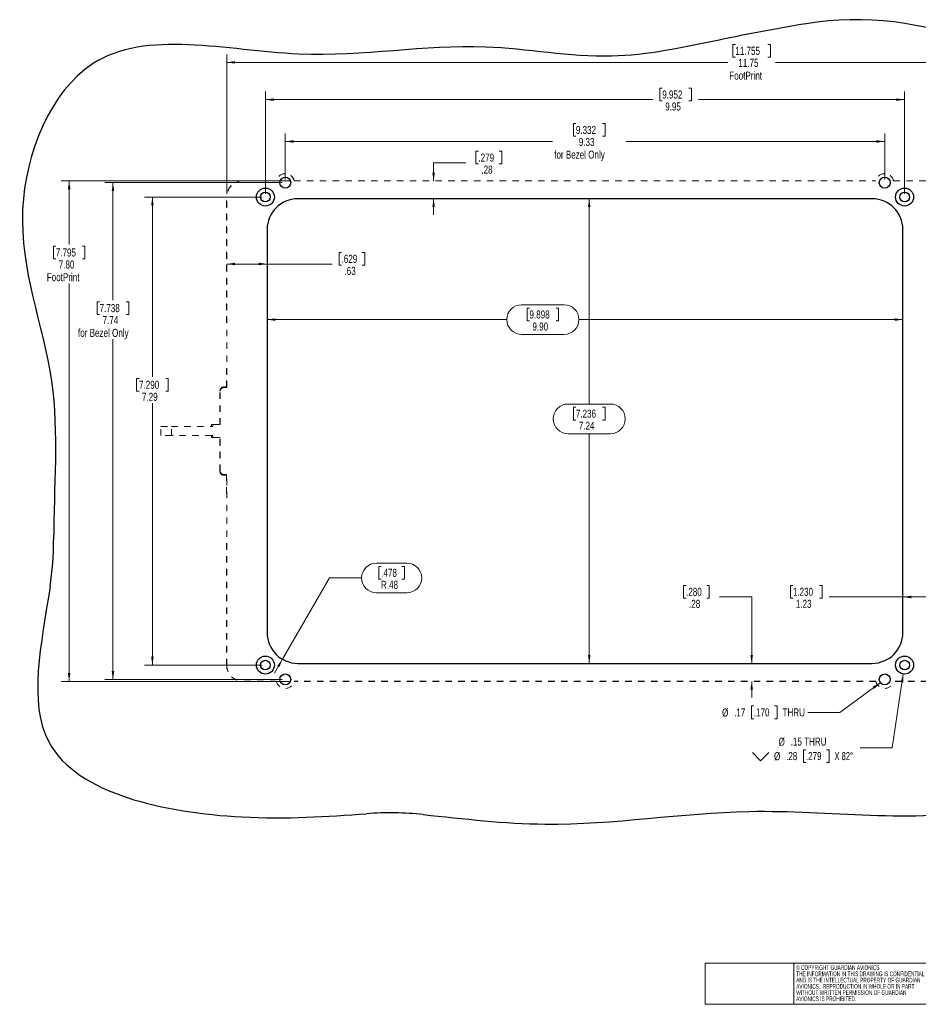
# Model space of a CAD drawing. Header units: inches. Extents: x 3.6 to 24.7, y 0.4 to 17.6.
# Tile 1 of 3: x 3.6 to 17.6, y 0.4 to 15.7. Entities that reach past the tile are written whole.
import ezdxf

# ---------------------------------------------------------------- set-up
doc = ezdxf.new("R2010")
doc.units = ezdxf.units.IN
doc.header["$MEASUREMENT"] = 0
doc.linetypes.add('HIDDEN', pattern=[0.075, 0.05, -0.025])
doc.styles.add('SLDTEXTSTYLE0', font='TXT', dxfattribs={"width": 0.605})
doc.styles.add('SLDTEXTSTYLE5', font='TXT', dxfattribs={"width": 0.75})
doc.styles.add('SLDTEXTSTYLE6', font='TXT', dxfattribs={"width": 0.7})
doc.dimstyles.new('SLDDIMSTYLE0', dxfattribs={"dimtxt": 0.125, "dimasz": 0.13, "dimexe": 0, "dimexo": 0.0625, "dimgap": 0.03125, "dimtad": 0, "dimtih": 1, "dimtoh": 1, "dimrnd": 1e-09, "dimzin": 12, "dimdsep": 46, "dimtxsty": 'SLDTEXTSTYLE5', "dimsah": 1, "dimcen": 0.09, "dimadec": 0, "dimazin": 3, "dimtfac": 1, "dimtofl": 0, "dimtmove": 0, "dimatfit": 3, "dimfxl": 1, "dimfrac": 2, "dimtolj": 1, "dimtzin": 12, "dimarcsym": 0})
doc.dimstyles.new('SLDDIMSTYLE1', dxfattribs={"dimtxt": 0.125, "dimasz": 0.13, "dimexe": 0, "dimexo": 0.0625, "dimgap": 0.03125, "dimtad": 0, "dimtih": 1, "dimtoh": 1, "dimrnd": 1e-09, "dimzin": 4, "dimdsep": 46, "dimtxsty": 'SLDTEXTSTYLE5', "dimsah": 1, "dimcen": 0.09, "dimadec": 0, "dimazin": 1, "dimtfac": 1, "dimtofl": 0, "dimtmove": 0, "dimatfit": 3, "dimfxl": 1, "dimfrac": 2, "dimtolj": 1, "dimtzin": 12, "dimarcsym": 0})
doc.dimstyles.new('SLDDIMSTYLE2', dxfattribs={"dimtxt": 0.125, "dimasz": 0.13, "dimexe": 0, "dimexo": 0.0625, "dimgap": 0.03125, "dimtad": 0, "dimtih": 1, "dimtoh": 1, "dimrnd": 1e-09, "dimzin": 12, "dimdsep": 46, "dimtxsty": 'SLDTEXTSTYLE5', "dimsah": 1, "dimcen": 0, "dimadec": 0, "dimazin": 3, "dimtfac": 1, "dimtofl": 0, "dimtmove": 1, "dimatfit": 3, "dimfxl": 1, "dimfrac": 2, "dimtolj": 1, "dimtzin": 12, "dimarcsym": 0})
doc.dimstyles.new('SLDDIMSTYLE3', dxfattribs={"dimtxt": 0.125, "dimasz": 0.13, "dimexe": 0, "dimexo": 0.0625, "dimgap": 0.03125, "dimtad": 0, "dimtih": 1, "dimtoh": 1, "dimrnd": 1e-09, "dimzin": 12, "dimdsep": 46, "dimtxsty": 'SLDTEXTSTYLE5', "dimsah": 1, "dimcen": 0, "dimadec": 0, "dimazin": 3, "dimtfac": 1, "dimtofl": 0, "dimtmove": 0, "dimatfit": 3, "dimfxl": 1, "dimfrac": 2, "dimtolj": 1, "dimtzin": 12, "dimarcsym": 0})
doc.dimstyles.new('SLDDIMSTYLE4', dxfattribs={"dimtxt": 0.125, "dimasz": 0.13, "dimexe": 0, "dimexo": 0.0625, "dimgap": 0.03125, "dimtad": 0, "dimtih": 1, "dimtoh": 1, "dimrnd": 1e-09, "dimzin": 12, "dimdsep": 46, "dimtxsty": 'SLDTEXTSTYLE5', "dimsah": 1, "dimcen": 0.09, "dimadec": 0, "dimazin": 3, "dimtfac": 1, "dimtmove": 0, "dimatfit": 0, "dimfxl": 1, "dimfrac": 2, "dimtolj": 1, "dimtzin": 12, "dimarcsym": 0})

# ---------------------------------------------------------------- blocks, each defined once
blk = doc.blocks.new('SW_NOTE_8')
at = {"color": 0, "linetype": 'Continuous', "lineweight": 0, "char_height": 0.07292, "attachment_point": 1, "style": 'SLDTEXTSTYLE0'}
for s, insert in [('© COPYRIGHT GUARDIAN AVIONICS', (0, 0.094)), ('AND IS THE INTELLECTUAL PROPERTY OF GUARDIAN', (0, -0.1)), ('THE INFORMATION IN THIS DRAWING IS CONFIDENTIAL', (0, -0.003)), ('AVIONICS.  REPRODUCTION IN WHOLE OR IN PART', (0, -0.198)), ('WITHOUT WRITTEN PERMISSION OF GUARDIAN', (0, -0.295)), ('AVIONICS IS PROHIBITED.', (0, -0.392))]:
    blk.add_mtext(s, dxfattribs=dict(at, insert=insert))
blk = doc.blocks.new('_D')
at = {"color": 7, "linetype": 'Continuous', "lineweight": 18}
for p, q in [((7.403, 13.013), (7.403, 14.605)), ((13.582, 14.66), (13.544, 14.66)), ((13.544, 14.66), (13.544, 14.462)), ((13.998, 14.66), (14.036, 14.66)), ((14.036, 14.66), (14.036, 14.462)), ((17.355, 13.013), (17.355, 14.605)), ((7.403, 14.48), (13.434, 14.48)), ((13.544, 14.462), (13.582, 14.462)), ((14.036, 14.462), (13.998, 14.462)), ((17.355, 14.48), (14.145, 14.48))]:
    blk.add_line(p, q, dxfattribs=at)
for points in [[(7.403, 14.48), (7.533, 14.46), (7.533, 14.5)], [(17.355, 14.48), (17.225, 14.5), (17.225, 14.46)]]:
    blk.add_solid(points, dxfattribs=at)
at = {"color": 7, "linetype": 'Continuous', "lineweight": 18, "char_height": 0.125, "attachment_point": 1, "style": 'SLDTEXTSTYLE5'}
for s, insert in [('9.952', (13.582, 14.623)), ('9.95', (13.628, 14.436))]:
    blk.add_mtext(s, dxfattribs=dict(at, insert=insert))
blk = doc.blocks.new('_D_1')
at = {"color": 7, "linetype": 'Continuous', "lineweight": 18}
for p, q in [((12.237, 14.109), (12.199, 14.109)), ((12.199, 14.109), (12.199, 13.91)), ((12.653, 14.109), (12.691, 14.109)), ((12.691, 14.109), (12.691, 13.91)), ((7.713, 13.237), (7.713, 13.954)), ((7.713, 13.829), (11.875, 13.829)), ((12.199, 13.91), (12.237, 13.91)), ((12.691, 13.91), (12.653, 13.91)), ((17.045, 13.829), (13.015, 13.829)), ((17.045, 13.237), (17.045, 13.954))]:
    blk.add_line(p, q, dxfattribs=at)
for points in [[(7.713, 13.829), (7.843, 13.809), (7.843, 13.849)], [(17.045, 13.829), (16.915, 13.849), (16.915, 13.809)]]:
    blk.add_solid(points, dxfattribs=at)
at = {"color": 7, "linetype": 'Continuous', "lineweight": 18, "char_height": 0.125, "attachment_point": 1, "style": 'SLDTEXTSTYLE5'}
for s, insert in [('9.332', (12.237, 14.071)), ('9.33', (12.283, 13.884)), ('for Bezel Only', (11.9, 13.686))]:
    blk.add_mtext(s, dxfattribs=dict(at, insert=insert))
blk = doc.blocks.new('_D_2')
at = {"color": 7, "linetype": 'Continuous', "lineweight": 18}
for p, q in [((7.353, 12.963), (5.519, 12.963)), ((5.644, 12.963), (5.644, 10.164)), ((5.436, 10.138), (5.398, 10.138)), ((5.398, 10.138), (5.398, 9.94)), ((5.852, 10.138), (5.89, 10.138)), ((5.89, 10.138), (5.89, 9.94)), ((5.398, 9.94), (5.436, 9.94)), ((5.89, 9.94), (5.852, 9.94)), ((5.644, 5.672), (5.644, 9.753)), ((7.353, 5.672), (5.519, 5.672))]:
    blk.add_line(p, q, dxfattribs=at)
for points in [[(5.644, 12.963), (5.624, 12.833), (5.664, 12.833)], [(5.644, 5.672), (5.664, 5.802), (5.624, 5.802)]]:
    blk.add_solid(points, dxfattribs=at)
at = {"color": 7, "linetype": 'Continuous', "lineweight": 18, "char_height": 0.125, "attachment_point": 1, "style": 'SLDTEXTSTYLE5'}
for s, insert in [('7.290', (5.436, 10.101)), ('7.29', (5.482, 9.914))]:
    blk.add_mtext(s, dxfattribs=dict(at, insert=insert))
blk = doc.blocks.new('_D_3')
at = {"color": 7, "linetype": 'Continuous', "lineweight": 18}
for p, q in [((7.663, 13.187), (4.905, 13.187)), ((5.03, 13.187), (5.03, 11.358)), ((4.822, 11.333), (4.784, 11.333)), ((4.784, 11.333), (4.784, 11.134)), ((5.238, 11.333), (5.276, 11.333)), ((5.276, 11.333), (5.276, 11.134)), ((4.784, 11.134), (4.822, 11.134)), ((5.276, 11.134), (5.238, 11.134)), ((5.03, 5.449), (5.03, 10.749)), ((7.663, 5.449), (4.905, 5.449))]:
    blk.add_line(p, q, dxfattribs=at)
for points in [[(5.03, 13.187), (5.01, 13.057), (5.05, 13.057)], [(5.03, 5.449), (5.05, 5.579), (5.01, 5.579)]]:
    blk.add_solid(points, dxfattribs=at)
at = {"color": 7, "linetype": 'Continuous', "lineweight": 18, "char_height": 0.125, "attachment_point": 1, "style": 'SLDTEXTSTYLE5'}
for s, insert in [('7.738', (4.822, 11.295)), ('7.74', (4.869, 11.108)), ('for Bezel Only', (4.486, 10.91))]:
    blk.add_mtext(s, dxfattribs=dict(at, insert=insert))
blk = doc.blocks.new('_D_4')
at = {"color": 7, "linetype": 'Continuous', "lineweight": 18}
for p, q in [((11.393, 11.284), (12.053, 11.284)), ((11.515, 11.234), (11.477, 11.234)), ((11.477, 11.234), (11.477, 11.035)), ((11.931, 11.234), (11.969, 11.234)), ((11.969, 11.234), (11.969, 11.035)), ((7.43, 11.054), (11.162, 11.054)), ((17.328, 11.054), (12.284, 11.054)), ((11.477, 11.035), (11.515, 11.035)), ((11.969, 11.035), (11.931, 11.035)), ((12.053, 10.823), (11.393, 10.823))]:
    blk.add_line(p, q, dxfattribs=at)
for centre, start, end in [((11.393, 11.054), 90, 270), ((12.053, 11.054), 270, 90)]:
    blk.add_arc(centre, 0.231, start, end, dxfattribs=at)
for points in [[(7.43, 11.054), (7.56, 11.034), (7.56, 11.074)], [(17.328, 11.054), (17.198, 11.074), (17.198, 11.034)]]:
    blk.add_solid(points, dxfattribs=at)
at = {"color": 7, "linetype": 'Continuous', "lineweight": 18, "char_height": 0.125, "attachment_point": 1, "style": 'SLDTEXTSTYLE5'}
for s, insert in [('9.898', (11.515, 11.196)), ('9.90', (11.561, 11.009))]:
    blk.add_mtext(s, dxfattribs=dict(at, insert=insert))
blk = doc.blocks.new('_D_5')
at = {"color": 7, "linetype": 'Continuous', "lineweight": 18}
for p, q in [((12.445, 12.936), (12.445, 9.739)), ((12.115, 9.739), (12.775, 9.739)), ((12.237, 9.688), (12.199, 9.688)), ((12.199, 9.688), (12.199, 9.489)), ((12.653, 9.688), (12.691, 9.688)), ((12.691, 9.688), (12.691, 9.489)), ((12.199, 9.489), (12.237, 9.489)), ((12.691, 9.489), (12.653, 9.489)), ((12.775, 9.277), (12.115, 9.277)), ((12.445, 5.699), (12.445, 9.277))]:
    blk.add_line(p, q, dxfattribs=at)
for centre, start, end in [((12.115, 9.508), 90, 270), ((12.775, 9.508), 270, 90)]:
    blk.add_arc(centre, 0.231, start, end, dxfattribs=at)
for points in [[(12.445, 12.936), (12.425, 12.806), (12.465, 12.806)], [(12.445, 5.699), (12.465, 5.829), (12.425, 5.829)]]:
    blk.add_solid(points, dxfattribs=at)
at = {"color": 7, "linetype": 'Continuous', "lineweight": 18, "char_height": 0.125, "attachment_point": 1, "style": 'SLDTEXTSTYLE5'}
for s, insert in [('7.236', (12.237, 9.651)), ('7.24', (12.283, 9.464))]:
    blk.add_mtext(s, dxfattribs=dict(at, insert=insert))
blk = doc.blocks.new('_D_6')
at = {"color": 7, "linetype": 'Continuous', "lineweight": 18}
for p, q in [((9.131, 7.26), (9.606, 7.26)), ((9.207, 7.209), (9.169, 7.209)), ((9.169, 7.209), (9.169, 7.011)), ((9.53, 7.209), (9.568, 7.209)), ((9.568, 7.209), (9.568, 7.011)), ((7.669, 5.763), (8.4, 7.029)), ((8.4, 7.029), (8.9, 7.029)), ((9.169, 7.011), (9.207, 7.011)), ((9.568, 7.011), (9.53, 7.011)), ((9.606, 6.799), (9.131, 6.799)), ((7.669, 5.763), (7.544, 5.547))]:
    blk.add_line(p, q, dxfattribs=at)
for centre, start, end in [((9.131, 7.029), 90, 270), ((9.606, 7.029), 270, 90)]:
    blk.add_arc(centre, 0.231, start, end, dxfattribs=at)
blk.add_solid([(7.669, 5.763), (7.587, 5.661), (7.621, 5.641)], dxfattribs=at)
at = {"color": 7, "linetype": 'Continuous', "lineweight": 18, "char_height": 0.125, "attachment_point": 1, "style": 'SLDTEXTSTYLE5'}
for s, insert in [('.478', (9.207, 7.172)), ('R.48', (9.203, 6.985))]:
    blk.add_mtext(s, dxfattribs=dict(at, insert=insert))
blk = doc.blocks.new('_D_7')
at = {"color": 7, "linetype": 'Continuous', "lineweight": 18}
for p, q in [((16.977, 5.398), (16.349, 4.936)), ((15.008, 5.036), (14.97, 5.036)), ((14.97, 5.036), (14.97, 4.837)), ((15.332, 5.036), (15.37, 5.036)), ((15.37, 5.036), (15.37, 4.837)), ((16.349, 4.936), (15.849, 4.936)), ((14.97, 4.837), (15.008, 4.837)), ((15.37, 4.837), (15.332, 4.837))]:
    blk.add_line(p, q, dxfattribs=at)
blk.add_solid([(16.977, 5.398), (16.86, 5.337), (16.884, 5.305)], dxfattribs=at)
at = {"color": 7, "linetype": 'Continuous', "lineweight": 18, "char_height": 0.125, "attachment_point": 1, "style": 'SLDTEXTSTYLE5'}
for s, insert in [('%%c', (14.513, 4.996)), ('.17', (14.701, 4.998)), ('.170', (15.008, 4.998)), ('THRU', (15.455, 4.998))]:
    blk.add_mtext(s, dxfattribs=dict(at, insert=insert))
blk = doc.blocks.new('SW_SYMBOL_HOLE_SINK')
at = {"color": 0, "linetype": 'Continuous', "lineweight": 18}
for p, q in [((0, 34.4), (31.5, 3)), ((31.5, 3), (63, 34.4))]:
    blk.add_line(p, q, dxfattribs=at)
blk = doc.blocks.new('_D_8')
at = {"color": 7, "linetype": 'Continuous', "lineweight": 18}
for p, q in [((17.334, 5.535), (17.162, 4.381)), ((15.818, 4.354), (15.779, 4.354)), ((15.779, 4.354), (15.779, 4.156)), ((16.141, 4.354), (16.179, 4.354)), ((16.179, 4.354), (16.179, 4.156)), ((17.162, 4.381), (16.662, 4.381)), ((15.779, 4.156), (15.818, 4.156)), ((16.179, 4.156), (16.141, 4.156))]:
    blk.add_line(p, q, dxfattribs=at)
blk.add_solid([(17.334, 5.535), (17.295, 5.409), (17.335, 5.403)], dxfattribs=at)
at = {"color": 7, "linetype": 'Continuous', "lineweight": 18, "xscale": 0.0040555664, "yscale": 0.0040555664, "zscale": 0.0040555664}
blk.add_blockref('SW_SYMBOL_HOLE_SINK', (14.985, 4.171), dxfattribs=at)
at = {"color": 7, "linetype": 'Continuous', "lineweight": 18, "char_height": 0.125, "attachment_point": 1}
for s, insert, style in [('%%c', (15.393, 4.541), 'SLDTEXTSTYLE5'), ('.15 THRU', (15.582, 4.543), 'SLDTEXTSTYLE5'), ('%%c', (15.322, 4.315), 'SLDTEXTSTYLE5'), ('.28', (15.51, 4.317), 'SLDTEXTSTYLE5'), ('.279', (15.818, 4.317), 'SLDTEXTSTYLE5'), ('X 82°', (16.264, 4.317), 'SLDTEXTSTYLE6')]:
    blk.add_mtext(s, dxfattribs=dict(at, insert=insert, style=style))
blk = doc.blocks.new('_D_9')
at = {"color": 7, "linetype": 'Continuous', "lineweight": 18}
for p, q in [((8.589, 12.1), (8.55, 12.1)), ((8.55, 12.1), (8.55, 11.902)), ((8.912, 12.1), (8.95, 12.1)), ((8.95, 12.1), (8.95, 11.902)), ((6.802, 11.92), (7.43, 11.92)), ((7.43, 11.92), (8.441, 11.92)), ((8.55, 11.902), (8.589, 11.902)), ((8.95, 11.902), (8.912, 11.902))]:
    blk.add_line(p, q, dxfattribs=at)
for points in [[(6.802, 11.92), (6.932, 11.9), (6.932, 11.94)], [(7.43, 11.92), (7.3, 11.94), (7.3, 11.9)]]:
    blk.add_solid(points, dxfattribs=at)
at = {"color": 7, "linetype": 'Continuous', "lineweight": 18, "char_height": 0.125, "attachment_point": 1, "style": 'SLDTEXTSTYLE5'}
for s, insert in [('.629', (8.589, 12.063)), ('.63', (8.635, 11.876))]:
    blk.add_mtext(s, dxfattribs=dict(at, insert=insert))
blk = doc.blocks.new('_D_10')
at = {"color": 7, "linetype": 'Continuous', "lineweight": 18}
for p, q in [((10.72, 13.677), (10.682, 13.677)), ((10.682, 13.677), (10.682, 13.479)), ((11.043, 13.677), (11.082, 13.677)), ((11.082, 13.677), (11.082, 13.479)), ((10.522, 13.497), (10.022, 13.497)), ((10.022, 13.497), (10.022, 13.214)), ((10.682, 13.479), (10.72, 13.479)), ((11.082, 13.479), (11.043, 13.479)), ((10.022, 12.936), (10.022, 12.686))]:
    blk.add_line(p, q, dxfattribs=at)
for points in [[(10.022, 13.214), (10.042, 13.344), (10.002, 13.344)], [(10.022, 12.936), (10.002, 12.806), (10.042, 12.806)]]:
    blk.add_solid(points, dxfattribs=at)
at = {"color": 7, "linetype": 'Continuous', "lineweight": 18, "char_height": 0.125, "attachment_point": 1, "style": 'SLDTEXTSTYLE5'}
for s, insert in [('.279', (10.72, 13.64)), ('.28', (10.766, 13.453))]:
    blk.add_mtext(s, dxfattribs=dict(at, insert=insert))
blk = doc.blocks.new('_D_11')
at = {"color": 7, "linetype": 'Continuous', "lineweight": 18}
for p, q in [((15.616, 6.913), (15.578, 6.913)), ((15.578, 6.913), (15.578, 6.715)), ((16.031, 6.913), (16.069, 6.913)), ((16.069, 6.913), (16.069, 6.715)), ((15.578, 6.715), (15.616, 6.715)), ((16.069, 6.715), (16.031, 6.715)), ((17.328, 6.733), (16.179, 6.733)), ((18.558, 6.733), (17.328, 6.733))]:
    blk.add_line(p, q, dxfattribs=at)
for points in [[(17.328, 6.733), (17.458, 6.713), (17.458, 6.753)], [(18.558, 6.733), (18.428, 6.753), (18.428, 6.713)]]:
    blk.add_solid(points, dxfattribs=at)
at = {"color": 7, "linetype": 'Continuous', "lineweight": 18, "char_height": 0.125, "attachment_point": 1, "style": 'SLDTEXTSTYLE5'}
for s, insert in [('1.230', (15.616, 6.876)), ('1.23', (15.662, 6.689))]:
    blk.add_mtext(s, dxfattribs=dict(at, insert=insert))
blk = doc.blocks.new('_D_12')
at = {"color": 7, "linetype": 'Continuous', "lineweight": 18}
for p, q in [((13.953, 6.913), (13.914, 6.913)), ((13.914, 6.913), (13.914, 6.715)), ((14.276, 6.913), (14.314, 6.913)), ((14.314, 6.913), (14.314, 6.715)), ((13.914, 6.715), (13.953, 6.715)), ((14.314, 6.715), (14.276, 6.715)), ((14.474, 6.733), (14.974, 6.733)), ((14.974, 6.733), (14.974, 5.699)), ((14.974, 5.419), (14.974, 5.169))]:
    blk.add_line(p, q, dxfattribs=at)
for points in [[(14.974, 5.699), (14.994, 5.829), (14.954, 5.829)], [(14.974, 5.419), (14.954, 5.289), (14.994, 5.289)]]:
    blk.add_solid(points, dxfattribs=at)
at = {"color": 7, "linetype": 'Continuous', "lineweight": 18, "char_height": 0.125, "attachment_point": 1, "style": 'SLDTEXTSTYLE5'}
for s, insert in [('.280', (13.953, 6.876)), ('.28', (13.999, 6.689))]:
    blk.add_mtext(s, dxfattribs=dict(at, insert=insert))
blk = doc.blocks.new('_D_13')
at = {"color": 7, "linetype": 'Continuous', "lineweight": 18}
for p, q in [((14.72, 15.34), (14.682, 15.34)), ((14.682, 15.34), (14.682, 15.141)), ((15.228, 15.34), (15.266, 15.34)), ((15.266, 15.34), (15.266, 15.141)), ((6.802, 13.014), (6.802, 15.186)), ((18.557, 12.05), (18.557, 15.186)), ((6.802, 15.061), (14.601, 15.061)), ((14.682, 15.141), (14.72, 15.141)), ((15.266, 15.141), (15.228, 15.141)), ((18.557, 15.061), (15.347, 15.061))]:
    blk.add_line(p, q, dxfattribs=at)
for points in [[(6.802, 15.061), (6.932, 15.041), (6.932, 15.081)], [(18.557, 15.061), (18.427, 15.081), (18.427, 15.041)]]:
    blk.add_solid(points, dxfattribs=at)
at = {"color": 7, "linetype": 'Continuous', "lineweight": 18, "char_height": 0.125, "attachment_point": 1, "style": 'SLDTEXTSTYLE5'}
for s, insert in [('11.755', (14.72, 15.303)), ('11.75', (14.766, 15.116)), ('FootPrint', (14.626, 14.917))]:
    blk.add_mtext(s, dxfattribs=dict(at, insert=insert))
blk = doc.blocks.new('_D_14')
at = {"color": 7, "linetype": 'Continuous', "lineweight": 18}
for p, q in [((7.8, 13.214), (4.223, 13.214)), ((4.348, 13.214), (4.348, 12.225)), ((4.14, 12.199), (4.102, 12.199)), ((4.102, 12.199), (4.102, 12.001)), ((4.556, 12.199), (4.594, 12.199)), ((4.594, 12.199), (4.594, 12.001)), ((4.102, 12.001), (4.14, 12.001)), ((4.594, 12.001), (4.556, 12.001)), ((4.348, 5.419), (4.348, 11.615)), ((7.801, 5.419), (4.223, 5.419))]:
    blk.add_line(p, q, dxfattribs=at)
for points in [[(4.348, 13.214), (4.328, 13.084), (4.368, 13.084)], [(4.348, 5.419), (4.368, 5.549), (4.328, 5.549)]]:
    blk.add_solid(points, dxfattribs=at)
at = {"color": 7, "linetype": 'Continuous', "lineweight": 18, "char_height": 0.125, "attachment_point": 1, "style": 'SLDTEXTSTYLE5'}
for s, insert in [('7.795', (4.14, 12.162)), ('7.80', (4.186, 11.975)), ('FootPrint', (4, 11.777))]:
    blk.add_mtext(s, dxfattribs=dict(at, insert=insert))

msp = doc.modelspace()

# ---------------------------------------------------------------- linework, layer by layer
at = {"color": 7, "linetype": 'HIDDEN', "lineweight": 18}
for p, q in [((7.05, 13.216), (7.575, 13.216)), ((7.051, 13.214), (7.576, 13.214)), ((7.85, 13.214), (16.908, 13.214)), ((7.851, 13.216), (16.907, 13.216)), ((17.182, 13.214), (18.307, 13.214)), ((17.183, 13.216), (18.308, 13.216)), ((6.8, 11.007), (6.8, 12.966)), ((6.802, 9.996), (6.802, 12.964)), ((6.8, 10.005), (6.8, 10.292)), ((6.754, 10.005), (6.8, 10.005)), ((6.756, 9.996), (6.802, 9.996)), ((6.695, 9.418), (6.695, 9.946)), ((6.697, 9.418), (6.697, 9.937)), ((5.777, 9.249), (5.777, 9.387)), ((5.777, 9.387), (5.941, 9.387)), ((5.941, 9.387), (6.565, 9.387)), ((5.941, 9.249), (5.941, 9.387)), ((6.565, 9.387), (6.565, 9.418)), ((6.565, 9.418), (6.583, 9.418)), ((6.565, 9.387), (6.583, 9.387)), ((6.583, 9.418), (6.695, 9.418)), ((6.583, 9.387), (6.583, 9.418)), ((6.695, 9.418), (6.697, 9.418)), ((5.941, 9.249), (5.777, 9.249)), ((6.565, 9.249), (5.941, 9.249)), ((6.583, 9.249), (6.565, 9.249)), ((6.565, 9.218), (6.565, 9.249)), ((6.583, 9.218), (6.565, 9.218)), ((6.583, 9.218), (6.583, 9.249)), ((6.695, 9.218), (6.583, 9.218)), ((6.695, 8.69), (6.695, 9.218)), ((6.697, 9.218), (6.695, 9.218)), ((6.697, 8.698), (6.697, 9.218)), ((6.8, 8.63), (6.754, 8.63)), ((6.802, 8.639), (6.756, 8.639)), ((6.8, 8.343), (6.8, 8.63)), ((6.802, 5.671), (6.802, 8.639)), ((6.8, 5.669), (6.8, 7.628)), ((7.575, 5.419), (7.05, 5.419)), ((7.576, 5.421), (7.051, 5.421)), ((16.908, 5.421), (7.85, 5.421)), ((16.907, 5.419), (7.851, 5.419)), ((18.307, 5.421), (17.182, 5.421)), ((18.308, 5.419), (17.183, 5.419))]:
    msp.add_line(p, q, dxfattribs=at)
at = {"color": 7, "linetype": 'Continuous', "lineweight": 25}
for p, q in [((16.85, 12.936), (7.908, 12.936)), ((7.43, 12.458), (7.43, 6.177)), ((17.328, 6.177), (17.328, 12.458)), ((7.908, 5.699), (16.85, 5.699))]:
    msp.add_line(p, q, dxfattribs=at)
at = {"color": 7, "linetype": 'Continuous', "lineweight": 18}
for p, q in [((14.252, 1.028), (14.252, 0.388)), ((14.252, 1.028), (24.552, 1.028)), ((15.628, 1.028), (15.628, 0.388)), ((24.552, 0.388), (14.252, 0.388))]:
    msp.add_line(p, q, dxfattribs=at)
at = {"color": 7, "linetype": 'Continuous', "lineweight": 25}
for centre, radius in [((7.713, 13.187), 0.0847), ((17.045, 13.187), 0.0847), ((7.403, 12.963), 0.14), ((7.403, 12.963), 0.0747), ((17.355, 12.963), 0.14), ((17.355, 12.963), 0.0748), ((7.403, 5.672), 0.14), ((7.403, 5.672), 0.0747), ((17.355, 5.672), 0.14), ((17.355, 5.672), 0.0748), ((7.713, 5.449), 0.0848), ((17.045, 5.449), 0.0847)]:
    msp.add_circle(centre, radius, dxfattribs=at)
for centre, radius, start, end in [((16.604, 10.804), 4.921, 67.1766, 99.124), ((7.908, 12.458), 0.478, 90, 180), ((16.85, 12.458), 0.478, 0, 90), ((-0.815, 7.63), 4.921, 351.4125, 359.9013), ((7.908, 6.177), 0.478, 180, 270), ((16.85, 6.177), 0.478, 270, 0), ((9.347, -1.55), 4.921, 84.0218, 94.2868)]:
    msp.add_arc(centre, radius, start, end, dxfattribs=at)
at = {"color": 7, "linetype": 'HIDDEN', "lineweight": 18}
for centre, radius, start, end in [((7.713, 13.187), 0.141, 12.0771, 167.9229), ((7.713, 13.187), 0.14, 11.5099, 168.4901), ((17.045, 13.187), 0.141, 12.0771, 167.9229), ((17.045, 13.187), 0.14, 11.5099, 168.4901), ((7.713, 5.449), 0.141, 192.0771, 347.9229), ((7.713, 5.449), 0.14, 191.5099, 348.4901), ((17.045, 5.449), 0.141, 192.0771, 347.9229), ((17.045, 5.449), 0.14, 191.5099, 348.4901)]:
    msp.add_arc(centre, radius, start, end, dxfattribs=at)
for centre, major_axis, ratio, start_param, end_param in [((7.05, 12.966), (-0.177, 0.177), 0.999695, 5.497939, 7.068431), ((7.052, 12.964), (0.177, -0.177), 0.999695, 2.356347, 3.926839), ((6.755, 9.945), (-0.0116, 0.0581), 0.996044, 6.087018, 7.656293), ((6.756, 9.937), (-0.0116, 0.0581), 0.996044, 6.087018, 7.656293), ((6.755, 8.69), (0.0116, 0.0581), 0.996044, 1.768485, 3.33776), ((6.756, 8.698), (0.0116, 0.0581), 0.996044, 1.768485, 3.33776), ((7.05, 5.669), (-0.177, -0.177), 0.999695, 5.497939, 7.068431), ((7.052, 5.671), (0.177, 0.177), 0.999695, 2.356347, 3.926839)]:
    msp.add_ellipse(centre, major_axis=major_axis, ratio=ratio, start_param=start_param, end_param=end_param, dxfattribs=at)
at = {"color": 7, "linetype": 'Continuous', "lineweight": 25}
for points, knots in [([(15.824, 15.663), (15.368, 15.59), (14.347, 15.391), (13.352, 15.17), (12.79, 15.157), (12.139, 15.142), (10.497, 15.469), (7.922, 14.932), (4.567, 15.845), (3.238, 12.604), (4.28, 10.213), (4.107, 8.439), (4.106, 7.621)], [0.9502864, 0.9502864, 0.9502864, 0.9502864, 0.972339, 1, 1, 1, 1.0320862, 1.0794971, 1.1319448, 1.1729668, 1.2172306, 1.257521, 1.257521, 1.257521, 1.257521]), ([(9.859, 3.344), (10.487, 3.278), (12.198, 3.073), (15.153, 3.598), (17.896, 3.118), (21.07, 4.082), (20.607, 6.991), (20.765, 8.83), (20.811, 9.35)], [0.4728809, 0.4728809, 0.4728809, 0.4728809, 0.5036995, 0.555646, 0.617685, 0.6408922, 0.7031956, 0.7289602, 0.7289602, 0.7289602, 0.7289602]), ([(4.051, 6.895), (3.916, 6.005), (3.422, 3.883), (6.646, 3.201), (8.366, 3.311), (8.979, 3.357)], [0.2985176, 0.2985176, 0.2985176, 0.2985176, 0.3387163, 0.391146, 0.4218092, 0.4218092, 0.4218092, 0.4218092])]:
    msp.add_open_spline(points, degree=3, knots=knots, dxfattribs=at)

# ---------------------------------------------------------------- block references
at = {"color": 7, "linetype": 'Continuous', "lineweight": 0}
msp.add_blockref('SW_NOTE_8', (15.668, 0.902), dxfattribs=at)

# ---------------------------------------------------------------- dimensions: what is measured, and where the dimension line sits
at = {"color": 7, "linetype": 'Continuous', "lineweight": 18}
for base, p1, p2, text, picture, middle in [((18.556527, 15.060633), (6.801529, 12.964401), (18.556527, 11.999773), '<>\\PFootPrint', '_D_13', (14.974223, 15.060633)), ((17.045, 13.829), (7.713, 13.187), (17.045, 13.187), '<>\\Pfor Bezel Only', '_D_1', (12.445, 13.829))]:
    dim = msp.add_linear_dim(base=base, p1=p1, p2=p2, text=text, dimstyle='SLDDIMSTYLE0', dxfattribs=at)
    dim.commit()
    dim.dimension.update_dxf_attribs({"geometry": picture, "text_midpoint": middle, "dimtype": 160})
for base, p1, p2, dimstyle, picture, middle in [((17.355, 14.48), (7.403, 12.963), (17.355, 12.963), 'SLDDIMSTYLE0', '_D', (13.79, 14.48)), ((6.802, 11.92), (7.43, 12.458), (6.802, 12.964), 'SLDDIMSTYLE0', '_D_9', (8.75, 11.92)), ((17.328, 11.054), (7.43, 12.458), (17.328, 12.458), 'SLDDIMSTYLE1', '_D_4', (11.723, 11.054)), ((18.558, 6.733), (17.328, 6.177), (18.558, 7.628), 'SLDDIMSTYLE0', '_D_11', (15.823, 6.733))]:
    dim = msp.add_linear_dim(base=base, p1=p1, p2=p2, dimstyle=dimstyle, dxfattribs=at)
    dim.commit()
    dim.dimension.update_dxf_attribs({"geometry": picture, "text_midpoint": middle, "dimtype": 160})
for base, p1, p2, dimstyle, picture, middle in [((10.022, 12.936), (7.85, 13.214), (7.908, 12.936), 'SLDDIMSTYLE4', '_D_10', (10.022, 13.497)), ((5.644, 5.672), (7.403, 12.963), (7.403, 5.672), 'SLDDIMSTYLE0', '_D_2', (5.644, 9.958)), ((12.445, 5.699), (16.85, 12.936), (16.85, 5.699), 'SLDDIMSTYLE0', '_D_5', (12.445, 9.508)), ((14.974, 5.699), (16.907, 5.419), (16.85, 5.699), 'SLDDIMSTYLE4', '_D_12', (14.974, 6.733))]:
    dim = msp.add_linear_dim(base=base, p1=p1, p2=p2, angle=90, dimstyle=dimstyle, dxfattribs=at)
    dim.commit()
    dim.dimension.update_dxf_attribs({"geometry": picture, "text_midpoint": middle, "dimtype": 160})
for base, p1, p2, text, dimstyle, picture, middle in [((4.3481, 5.4191), (7.8497, 13.2144), (7.8511, 5.4191), '<>\\PFootPrint', 'SLDDIMSTYLE1', '_D_14', (4.3481, 11.92)), ((5.03, 5.449), (7.713, 13.187), (7.713, 5.449), '<>\\Pfor Bezel Only', 'SLDDIMSTYLE0', '_D_3', (5.03, 11.054))]:
    dim = msp.add_linear_dim(base=base, p1=p1, p2=p2, angle=90, text=text, dimstyle=dimstyle, dxfattribs=at)
    dim.commit()
    dim.dimension.update_dxf_attribs({"geometry": picture, "text_midpoint": middle, "dimtype": 160})
dim = msp.add_radius_dim(center=(7.908, 6.177), mpoint=(7.669, 5.763), dimstyle='SLDDIMSTYLE2', dxfattribs=at)
dim.commit()
dim.dimension.update_dxf_attribs({"geometry": '_D_6', "text_midpoint": (9.369, 7.029), "dimtype": 164})
for p1, p2, text, picture, middle in [((17.375, 5.81), (17.334, 5.535), '%%c.15 THRU\\P{\\fGDT;w}<> X 82°', '_D_8', (15.823, 4.355)), ((17.113, 5.499), (16.977, 5.398), '<> THRU', '_D_7', (15.181, 4.936))]:
    dim = msp.add_diameter_dim_2p(p1=p1, p2=p2, text=text, dimstyle='SLDDIMSTYLE3', dxfattribs=at)
    dim.commit()
    dim.dimension.update_dxf_attribs({"geometry": picture, "text_midpoint": middle, "dimtype": 163})

doc.saveas('drawing.dxf')
